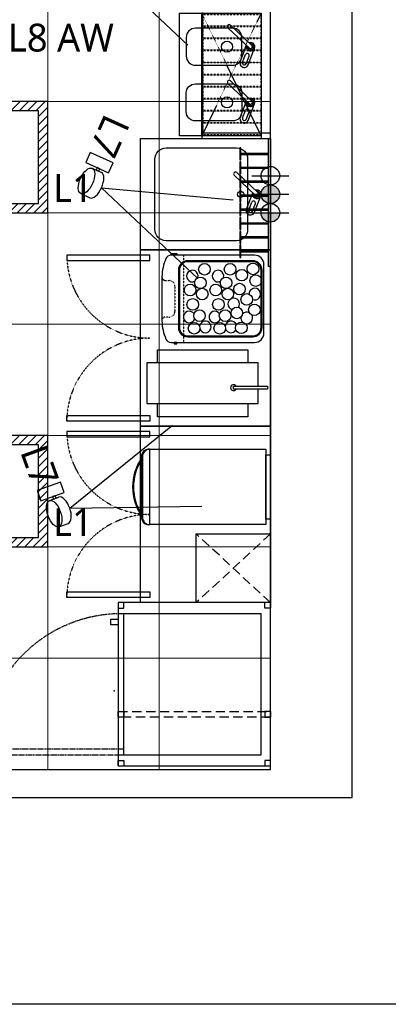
# Model space of a CAD drawing. Header units: millimetres. Extents: x -7934 to 14836, y -13910 to -10668.
# Tile 26 of 42: x 6776 to 6974, y -13826 to -13296. Entities that reach past the tile are written whole.
import ezdxf

# ---------------------------------------------------------------- set-up
doc = ezdxf.new("R2010")
doc.units = ezdxf.units.MM
for name, pattern in [('DASH', [0.75, 0.5, -0.25]), ('DASHED', [0.75, 0.5, -0.25]), ('DASHED2', [0.375, 0.25, -0.125])]:
    doc.linetypes.add(name, pattern=pattern)
doc.layers.add('!E-L Oprawy', color=152, linetype='Continuous')
doc.layers.add('NIEBIESKA', color=4, linetype='Continuous')
doc.layers.add('A_Podkład', color=253, linetype='Continuous', transparency=0.4)
doc.layers.add('sufit', color=163, linetype='Continuous', lineweight=18)
doc.styles.add('E-L', font='l_10646.ttf', dxfattribs={"height": 15})

# ---------------------------------------------------------------- blocks, each defined once
blk = doc.blocks.new('Woda_zimna')
blk.add_hatch(color=256).paths.add_polyline_path([(0, 5, -0.414214), (5, 0), (-5, 0, -0.414214)])
for p, q in [((0, -10), (0, 10)), ((10, 0), (-10, 0))]:
    blk.add_line(p, q)
blk.add_circle((0, 0), 5)
blk = doc.blocks.new('Odplyw_wody')
blk.add_hatch(color=256).paths.add_polyline_path([(0, 5, -1), (0, -5, -1)])
for p, q in [((0, -10), (0, 10)), ((10, 0), (-10, 0))]:
    blk.add_line(p, q)
blk.add_circle((0, 0), 5)
blk = doc.blocks.new('Woda_ciepla')
for p, q in [((0, -10), (0, 10)), ((0, 0), (0, 10)), ((10, 0), (-10, 0))]:
    blk.add_line(p, q)
blk.add_circle((0, 0), 5)
blk = doc.blocks.new('Podstawa pod piece')
at = {"linetype": 'Continuous', "lineweight": 25}
for points in [[(0, -82), (88, -82), (88, 0), (0, 0), (0, -82)], [(0, 0), (3, 0), (3, -3), (0, -3)], [(88, 0), (85, 0), (85, -3), (88, -3)], [(0, -82), (3, -82), (3, -79), (0, -79)], [(88, -82), (85, -82), (85, -79), (88, -79)]]:
    blk.add_lwpolyline(points, dxfattribs=at)
for points in [[(61.7, 0), (58.7, 0), (58.7, -3), (61.7, -3)], [(61.7, -82), (58.7, -82), (58.7, -79), (61.7, -79)]]:
    blk.add_lwpolyline(points, close=True, dxfattribs=at)
at = {"linetype": 'DASHED2', "ltscale": 20}
blk.add_lwpolyline([(58.7, 0), (61.7, 0), (61.7, -82), (58.7, -82)], close=True, dxfattribs=at)
blk = doc.blocks.new('podkład')
at = {"layer": 'A_Podkład'}
for p, q in [((848.64, -840.21), (837.1, -829.26)), ((849.99, -838.79), (838.45, -827.83)), ((843.75, -847.56), (847.14, -838.79)), ((848.02, -849.21), (851.45, -840.32)), ((844.95, -847.87), (846.53, -843.78)), ((846.92, -848.63), (848.5, -844.54)), ((848.64, -870.21), (837.1, -859.26)), ((849.99, -868.79), (838.45, -857.83)), ((843.75, -877.56), (847.14, -868.79)), ((844.95, -877.87), (846.53, -873.78)), ((846.92, -878.63), (848.5, -874.54)), ((848.02, -879.21), (851.45, -870.32)), ((852.03, -919.71), (840.49, -908.76)), ((853.38, -918.29), (841.84, -907.33)), ((847.14, -927.06), (850.53, -918.29)), ((851.41, -928.71), (854.84, -919.82)), ((848.35, -927.37), (849.92, -923.28)), ((850.31, -928.13), (851.89, -924.04))]:
    blk.add_line(p, q, dxfattribs=at)
at = {"layer": 'A_Podkład', "linetype": 'DASHED', "ltscale": 0.2}
blk.add_line((813.08, -951.82), (813.08, -998.82), dxfattribs=at)
at = {"layer": 'A_Podkład', "linetype": 'DASHED2', "ltscale": 20}
for p, q in [((860, -1102), (820, -1139)), ((860, -1139), (820, -1102))]:
    blk.add_line(p, q, dxfattribs=at)
at = {"layer": 'A_Podkład'}
for points in [[(449, -1244), (904, -1244), (904, 0), (0, 0), (0, -1244), (252, -1244)], [(855, -821.5), (855, -887.5), (823, -887.5), (823, -821.5), (855, -821.5)], [(859, -897), (844, -897), (844, -897.5), (859, -897.5)], [(859, -904.5), (844, -904.5), (844, -905), (859, -905)], [(859, -912), (844, -912), (844, -912.5), (859, -912.5)], [(859, -919.5), (844, -919.5), (844, -920), (859, -920)], [(859, -927), (844, -927), (844, -927.5), (859, -927.5)], [(859, -934.5), (844, -934.5), (844, -935), (859, -935)], [(859, -942), (844, -942), (844, -942.5), (859, -942.5)], [(860, -949), (860, -1044), (790, -1044), (790, -949), (860, -949)], [(859, -949.5), (844, -949.5), (844, -950), (859, -950)], [(799.04, -1009.8), (799.04, -1002.75), (847.74, -1002.75)], [(847.74, -1002.75), (847.74, -1009.8)], [(853.39, -1009.8), (793.39, -1009.8), (793.39, -1031.8), (853.39, -1031.8), (853.39, -1024.01)], [(853.39, -1022.45), (853.39, -1009.8)], [(847.74, -1031.8), (847.74, -1038.85), (799.04, -1038.85), (799.04, -1031.8)], [(860, -1044), (860, -1139), (790, -1139), (790, -1044), (860, -1044)], [(860, -1058.2), (860, -1095.2)], [(778, -1145), (778, -1221), (855.1, -1221), (855.1, -1145), (778, -1145)]]:
    blk.add_lwpolyline(points, dxfattribs=at)
for points in [[(44, -1229), (860, -1229), (860, -44), (44, -44)], [(855, -821.5), (855, -887.5), (811, -887.5), (811, -821.5)], [(823, -821.5), (823, -887.5), (823.5, -887.5), (823.5, -821.5)], [(860, -889), (860, -949), (790, -949), (790, -889)], [(860, -886), (823, -886), (823, -889), (860, -889), (860, -886)], [(860, -889), (860, -886), (855, -886), (855, -889)], [(860, -958), (859, -958), (859, -889), (860, -889)], [(843.5, -894), (843.5, -900.5), (844, -900.5), (844, -894)], [(843.5, -901.5), (843.5, -908), (844, -908), (844, -901.5)], [(843.5, -909), (843.5, -915.5), (844, -915.5), (844, -909)], [(843.5, -916.5), (843.5, -923), (844, -923), (844, -916.5)], [(843.5, -924), (843.5, -930.5), (844, -930.5), (844, -924)], [(843.5, -931.5), (843.5, -938), (844, -938), (844, -931.5)], [(843.5, -939), (843.5, -945.5), (844, -945.5), (844, -939)], [(843.5, -946.5), (843.5, -953), (844, -953), (844, -946.5)], [(750.25, -954.75), (795, -954.75), (795, -951.75), (750.25, -951.75)], [(806.41, -951.82), (806.41, -950.86), (809.51, -950.86), (809.51, -951.82)], [(808.04, -998.82), (808.04, -999.56), (809.51, -999.56), (809.51, -998.82)], [(858.49, -1022.45), (858.49, -1024.01), (840.09, -1024.01), (840.09, -1022.45)], [(750.25, -1038.25), (795, -1038.25), (795, -1041.25), (750.25, -1041.25)], [(750.25, -1049.75), (795, -1049.75), (795, -1046.75), (750.25, -1046.75)], [(857.5, -1056.4), (857.5, -1097), (795, -1097), (795, -1056.4)], [(860, -1059.4), (860, -1094), (857.5, -1094), (857.5, -1059.4)], [(860, -1102), (860, -1139), (820, -1139), (820, -1102)], [(750.25, -1133.25), (795, -1133.25), (795, -1136.25), (750.25, -1136.25)], [(778, -1145), (778, -1221), (781, -1221), (781, -1145)], [(778, -1148), (778, -1151), (774, -1151), (774, -1148)]]:
    blk.add_lwpolyline(points, close=True, dxfattribs=at)
at = {"layer": 'A_Podkład', "linetype": 'DASHED', "ltscale": 0.002}
for points in [[(855, -887.5), (823, -821.5)], [(855, -821.5), (823, -887.5)]]:
    blk.add_lwpolyline(points, dxfattribs=at)
at = {"layer": 'A_Podkład', "linetype": 'DASHED', "ltscale": 0.003}
for points in [[(855, -822.25), (823.5, -822.25), (823.5, -828.25), (855, -828.25), (855, -822.25)], [(855, -828.75), (823.5, -828.75), (823.5, -834.75), (855, -834.75), (855, -828.75)], [(855, -835.25), (823.5, -835.25), (823.5, -841.25), (855, -841.25), (855, -835.25)], [(855, -841.75), (823.5, -841.75), (823.5, -847.75), (855, -847.75), (855, -841.75)], [(855, -848.25), (823.5, -848.25), (823.5, -854.25), (855, -854.25), (855, -848.25)], [(855, -854.75), (823.5, -854.75), (823.5, -860.75), (855, -860.75), (855, -854.75)], [(855, -861.25), (823.5, -861.25), (823.5, -867.25), (855, -867.25), (855, -861.25)], [(855, -867.75), (823.5, -867.75), (823.5, -873.75), (855, -873.75), (855, -867.75)], [(855, -874.25), (823.5, -874.25), (823.5, -880.25), (855, -880.25), (855, -874.25)], [(855, -880.75), (823.5, -880.75), (823.5, -886.75), (855, -886.75), (855, -880.75)]]:
    blk.add_lwpolyline(points, dxfattribs=at)
at = {"layer": 'A_Podkład'}
for points in [[(844.6, -844.5), (844.6, -834.5, 0.414214), (839.6, -829.5), (819.6, -829.5, 0.414214), (814.6, -834.5), (814.6, -844.5, 0.414214), (819.6, -849.5), (839.6, -849.5, 0.414214), (844.6, -844.5)], [(844.6, -864.5), (844.6, -874.5, -0.414214), (839.6, -879.5), (819.6, -879.5, -0.414214), (814.6, -874.5), (814.6, -864.5, -0.414214), (819.6, -859.5), (839.6, -859.5, -0.414214), (844.6, -864.5)], [(847.73, -900), (847.73, -938, -0.414214), (841.73, -944), (803.73, -944, -0.414214), (797.73, -938), (797.73, -900, -0.414214), (803.73, -894), (841.73, -894, -0.414214)], [(856.48, -993.82), (856.48, -956.82, 0.414214), (851.48, -951.82), (806.41, -951.82, 0.301275), (803.64, -953.65, 0.091963), (801.48, -963.48), (801.48, -987.17, 0.090984), (803.64, -996.99, 0.301719), (806.41, -998.82), (851.48, -998.82, 0.414214), (856.48, -993.82)], [(810.43, -959.82), (810.43, -990.82, 0.414214), (815.43, -995.82), (850.48, -995.82, 0.414214), (855.48, -990.82), (855.48, -959.82, 0.414214), (850.48, -954.82), (815.43, -954.82, 0.414214)], [(810.93, -959.82), (810.93, -990.82, 0.414214), (815.43, -995.32), (850.48, -995.32, 0.414214), (854.98, -990.82), (854.98, -959.82, 0.414214), (850.48, -955.32), (815.43, -955.32, 0.414214)]]:
    blk.add_lwpolyline(points, format="xyb", close=True, dxfattribs=at)
at = {"layer": 'A_Podkład', "linetype": 'DASHED', "ltscale": 0.2}
blk.add_lwpolyline([(801.48, -963.48, 0.414214), (803.48, -965.48), (805.48, -965.48, -0.414214), (808.48, -968.48), (808.48, -982.17, -0.414214), (805.48, -985.17), (803.48, -985.17, 0.414214), (801.48, -987.17, 1)], format="xyb", dxfattribs=at)
at = {"layer": 'A_Podkład'}
for points in [[(795, -1056.4, 0.476761), (790.5, -1060.4), (790.5, -1093, 0.476761), (795, -1097, 0.280776)], [(795, -1056.4), (795, -1056.4, 0.414214), (791, -1060.4), (791, -1093, 0.414214), (795, -1097), (795, -1097)]]:
    blk.add_lwpolyline(points, format="xyb", dxfattribs=at)
at = {"layer": 'A_Podkład', "linetype": 'DASHED'}
blk.add_lwpolyline([(705, -1221), (781, -1221), (781, -1218), (705, -1218)], close=True, dxfattribs=at)
at = {"layer": 'A_Podkład'}
for centre, radius in [((836.6, -839.5), 3), ((836.6, -869.5), 3), ((843.96, -919), 1.69), ((824.44, -959.43), 3.13), ((838.26, -959.43), 3.13), ((844.56, -962.59), 3.13), ((850.62, -959.19), 3.13), ((822.26, -966.71), 3.13), ((836.08, -966.71), 3.13), ((852.08, -965.5), 3.13), ((816.69, -970.59), 3.13), ((823.23, -972.77), 3.13), ((830.5, -970.59), 3.13), ((837.05, -972.77), 3.13), ((843.35, -970.11), 3.13), ((818.14, -978.35), 3.13), ((831.96, -978.35), 3.13), ((847.23, -975.68), 3.13), ((821.78, -984.41), 3.13), ((835.59, -984.41), 3.13), ((841.89, -982.96), 3.13), ((851.35, -981.26), 3.13), ((818.87, -991.21), 3.13), ((832.68, -991.21), 3.13), ((844.32, -990.96), 3.13)]:
    blk.add_circle(centre, radius, dxfattribs=at)
for centre, radius, start, end in [((837.77, -828.54), 0.983, 46.4836, 226.4836), ((849.31, -839.5), 2.29, 161.9178, 111.0494), ((849.31, -839.5), 1.62, 173.7549, 99.2123), ((847.51, -844.16), 1.05, 338.8835, 158.8835), ((849.31, -839.5), 0.983, 226.4836, 46.4836), ((845.88, -848.39), 2.29, 158.8831, 338.8835), ((845.94, -848.25), 1.05, 158.8831, 338.8835), ((837.77, -858.54), 0.983, 46.4836, 226.4836), ((849.31, -869.5), 2.29, 161.9178, 111.0494), ((849.31, -869.5), 1.62, 173.7549, 99.2123), ((849.31, -869.5), 0.983, 226.4836, 46.4836), ((847.51, -874.16), 1.05, 338.8835, 158.8835), ((845.88, -878.39), 2.29, 158.8831, 338.8835), ((845.94, -878.25), 1.05, 158.8831, 338.8835), ((841.17, -908.04), 0.983, 46.4836, 226.4836), ((852.71, -919), 2.29, 161.9178, 111.0494), ((852.71, -919), 1.62, 173.7549, 99.2123), ((850.91, -923.66), 1.05, 338.8835, 158.8835), ((852.71, -919), 0.983, 226.4836, 46.4836), ((849.27, -927.89), 2.29, 158.8831, 338.8835), ((849.33, -927.75), 1.05, 158.8831, 338.8835), ((817.9, -963.07), 3.13, 344.8716, 295.4904), ((831.71, -963.07), 3.13, 344.8716, 295.4904), ((851.59, -972.77), 3.13, 246.6854, 180.72), ((840.2, -978.11), 3.13, 324.01, 254.553), ((816.2, -985.14), 3.13, 33.374, 341.4959), ((830.02, -985.14), 3.13, 33.374, 341.4959), ((847.23, -985.63), 3.13, 170.9282, 227.7907), ((847.23, -985.63), 3.13, 62.884, 135.92), ((847.23, -985.63), 3.13, 255.0113, 30.4163), ((824.93, -990.48), 3.13, 49.9544, 174.3199), ((824.93, -990.48), 3.13, 199.3722, 49.9544), ((838.74, -990.48), 3.13, 21.5108, 174.3199), ((838.74, -990.48), 3.13, 199.3722, 328.5451), ((840.09, -1023.23), 1.59, 29.4619, 330.5381), ((813.41, -1076.7), 27.72, 145.7723, 214.2277), ((813.41, -1076.7), 27.22, 147.3519, 212.6481)]:
    blk.add_arc(centre, radius, start, end, dxfattribs=at)
at = {"layer": 'A_Podkład', "linetype": 'DASHED', "ltscale": 0.01}
for centre, start, end in [((795, -951.75), 180, 270), ((795, -1041.25), 90, 180), ((795, -1046.75), 180, 270), ((795, -1136.25), 90, 180)]:
    blk.add_arc(centre, 44.75, start, end, dxfattribs=at)
at = {"layer": 'A_Podkład', "linetype": 'DASHED'}
blk.add_arc((779.5, -1219.5), 74.5, 88.8463, 181.1537, dxfattribs=at)
at = {"layer": 'A_Podkład'}
blk.add_point((775.84, -1186.47), dxfattribs=at)
for name, p, rotation in [('Woda_ciepla', (860, -909), 180), ('Odplyw_wody', (860, -919), 180), ('Woda_zimna', (860, -929), 180), ('Podstawa pod piece', (860, -1139), 270)]:
    blk.add_blockref(name, p, dxfattribs=dict(at, rotation=rotation))
blk = doc.blocks.new('EL_L1')
h = blk.add_hatch()
h.set_pattern_fill('ANSI31', color=256, style=0)
h.paths.add_polyline_path([(5, 5), (55, 5), (55, 55), (5, 55)], flags=16)
h.paths.add_polyline_path([(0, 0), (60, 0), (60, 60), (0, 60)])
for points in [[(0, 0), (60, 0), (60, 60), (0, 60)], [(5, 5), (55, 5), (55, 55), (5, 55)]]:
    blk.add_lwpolyline(points, close=True)
at = {"insert": (62.82, 20.85), "char_height": 15, "attachment_point": 1, "style": 'E-L'}
blk.add_mtext_dynamic_manual_height_columns('L1', width=41.5661, gutter_width=75, heights=[0], dxfattribs=at)
blk = doc.blocks.new('EL_L8AW')
at = {"color": 12}
for radius in [6.5, 3.32]:
    blk.add_circle((0, 0), radius, dxfattribs=at)
at = {"color": 12, "insert": (9.76, 9.57), "char_height": 15, "attachment_point": 1, "style": 'E-L'}
blk.add_mtext_dynamic_manual_height_columns('L8 AW', width=84.9977, gutter_width=75, heights=[0], dxfattribs=at)
blk = doc.blocks.new('EL_L7')
for p, q in [((14.81, 13.36), (-8.38, 80.72)), ((14.81, 13.36), (38, 80.72)), ((7.31, 4.49), (7.31, 9.86)), ((22.31, 4.49), (22.31, 9.86))]:
    blk.add_line(p, q)
for points in [[(0, 0), (5.89, 0), (5.89, 13.5), (0, 13.5)], [(5.89, 6.75), (7.31, 6.75), (7.31, 8.26), (5.89, 8.26)]]:
    blk.add_lwpolyline(points, close=True)
blk.add_ellipse((14.81, 9.86), major_axis=(-7.5, 0), ratio=0.467487, start_param=3.141593, end_param=6.283185)
blk.add_ellipse((14.81, 4.49), major_axis=(-7.5, 0), ratio=0.467487)
at = {"insert": (-22.93, 13.43), "char_height": 15, "attachment_point": 1, "style": 'E-L'}
blk.add_mtext_dynamic_manual_height_columns('L7', width=28.451, gutter_width=75, heights=[0], dxfattribs=at)

msp = doc.modelspace()

# ---------------------------------------------------------------- linework, layer by layer
at = {"layer": 'sufit'}
for points in [[(6910.71, -13161), (6447.88, -13161), (6447.88, -13202), (6417.71, -13202), (6417.71, -13074), (6094.71, -13074), (6094.71, -13700), (6910.71, -13700), (6910.71, -13161), (6910.71, -13161)], [(6790.71, -13700), (6790.71, -13161)], [(6850.71, -13700), (6850.71, -13161)], [(6910.71, -13340), (6094.71, -13340)], [(6910.71, -13400), (6094.71, -13400)], [(6910.71, -13460), (6094.71, -13460)], [(6910.71, -13520), (6094.71, -13520)], [(6910.71, -13580), (6094.71, -13580)], [(6910.71, -13640), (6094.71, -13640)]]:
    msp.add_lwpolyline(points, dxfattribs=at)

# ---------------------------------------------------------------- next in the draw order: block references
at = {"layer": 'A_Podkład', "linetype": 'DASH', "ltscale": 10}
msp.add_blockref('podkład', (6050.71, -12471), dxfattribs=at)

# ---------------------------------------------------------------- next in the draw order: linework, layer by layer
at = {"layer": 'NIEBIESKA', "color": 5, "linetype": 'Continuous', "elevation": 0}
msp.add_lwpolyline([(5940.62, -12413.95), (7898.16, -12413.95), (7898.16, -13826.45), (5940.62, -13826.45)], close=True, dxfattribs=at)

# ---------------------------------------------------------------- next in the draw order: block references
at = {"layer": '!E-L Oprawy'}
for p, rotation in [((6808.22, -13241.77, 0), 245.7200222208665), ((6813.57, -13367.49), 245.7200222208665), ((6784.89, -13549.67, 0), 289.8386182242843)]:
    msp.add_blockref('EL_L7', p, dxfattribs=dict(at, rotation=rotation))
for name, p in [('EL_L8AW', (6759.41, -13307.67, 0)), ('EL_L1', (6730.71, -13400)), ('EL_L1', (6730.71, -13580))]:
    msp.add_blockref(name, p, dxfattribs=at)

doc.saveas('drawing.dxf')
